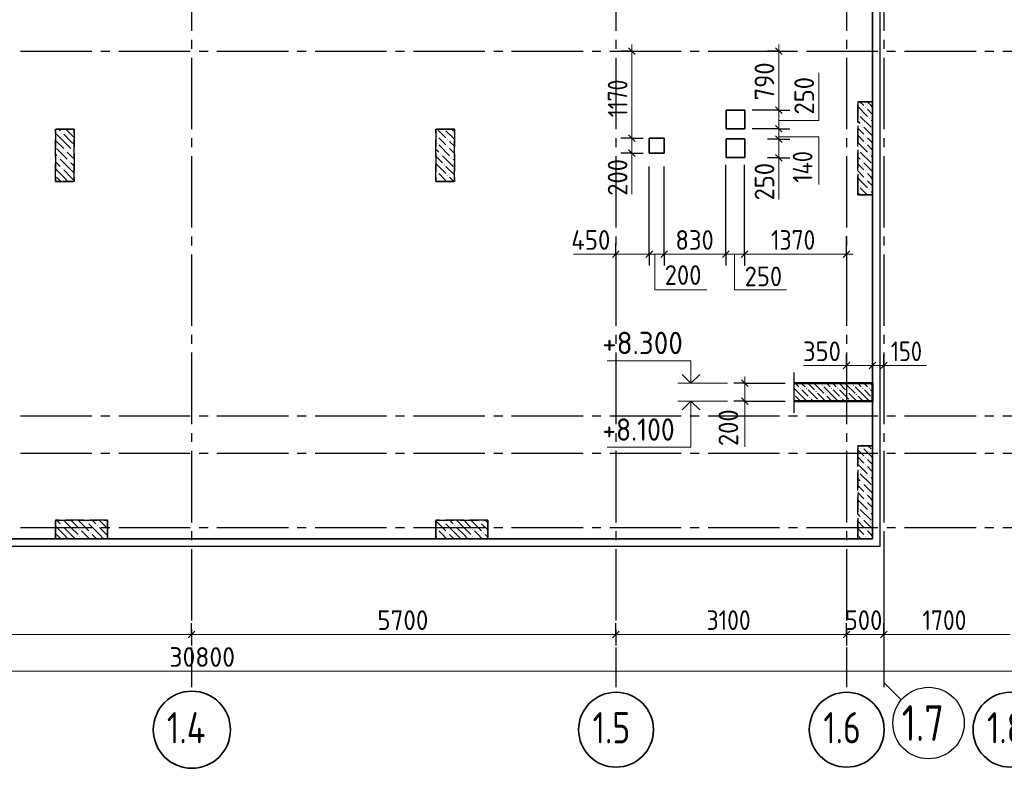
# Model space of a CAD drawing. Header units: millimetres. Extents: x 0 to 67289, y 0 to 35640.
# Tile 6 of 11: x 22204 to 35435, y 7229 to 17284. Entities that reach past the tile are written whole.
import ezdxf

# ---------------------------------------------------------------- set-up
doc = ezdxf.new("R2010")
doc.units = ezdxf.units.MM
doc.linetypes.add('______2', pattern=[324, 240, -84])
doc.linetypes.add('______5', pattern=[1320, 960, -120, 120, -120])
for name, color, linetype, lineweight in [('Standard', 7, 'Continuous', 25), ('ЖБ Перекрытие верхний уровень', 7, 'Continuous', 35), ('ЖБ Пилон', 7, 'Continuous', 35), ('Общий01', 7, 'Continuous', 13), ('Примечания', 7, 'Continuous', 13), ('Размерная линия_ общее', 7, 'Continuous', 13)]:
    doc.layers.add(name, color=color, linetype=linetype, lineweight=lineweight)
doc.layers.add('Оси', color=7, linetype='______5', true_color=0x656565)
doc.styles.add('ISOCPEUR', font='txt')

msp = doc.modelspace()

# ---------------------------------------------------------------- hatches: boundary and pattern name
at = {"layer": 'ЖБ Пилон', "linetype": 'Continuous', "lineweight": -3, "transparency": 33554687}
for points in [[(33471, 16009), (33476, 16014), (33480, 16009), (33476, 16005)], [(33471, 16009), (33476, 16014), (33480, 16009), (33476, 16005)], [(33567, 16105), (33572, 16110), (33576, 16105), (33572, 16101)], [(33567, 16105), (33572, 16110), (33576, 16105), (33572, 16101)], [(33615, 15961), (33620, 15966), (33624, 15961), (33620, 15956)], [(33615, 15961), (33620, 15966), (33624, 15961), (33620, 15956)], [(22767, 15769), (22772, 15774), (22776, 15769), (22772, 15765)], [(33519, 15865), (33524, 15870), (33528, 15865), (33524, 15861)], [(33519, 15865), (33524, 15870), (33528, 15865), (33524, 15861)], [(33663, 15817), (33665, 15819), (33665, 15815)], [(33663, 15817), (33665, 15819), (33665, 15815)], [(27807, 15721), (27812, 15726), (27816, 15721), (27812, 15716)], [(27807, 15625), (27812, 15630), (27816, 15625), (27812, 15621)], [(27951, 15673), (27956, 15678), (27960, 15673), (27956, 15668)], [(33567, 15721), (33572, 15726), (33576, 15721), (33572, 15716)], [(33567, 15721), (33572, 15726), (33576, 15721), (33572, 15716)], [(33567, 15625), (33572, 15630), (33576, 15625), (33572, 15621)], [(33567, 15625), (33572, 15630), (33576, 15625), (33572, 15621)], [(22815, 15529), (22820, 15534), (22824, 15529), (22820, 15525)], [(22911, 15529), (22916, 15534), (22920, 15529), (22916, 15525)], [(27855, 15481), (27860, 15486), (27864, 15481), (27860, 15476)], [(27951, 15577), (27956, 15582), (27960, 15577), (27956, 15572)], [(33471, 15529), (33476, 15534), (33480, 15529), (33476, 15525)], [(33471, 15529), (33476, 15534), (33480, 15529), (33476, 15525)], [(33615, 15481), (33620, 15486), (33624, 15481), (33620, 15476)], [(33615, 15481), (33620, 15486), (33624, 15481), (33620, 15476)], [(22719, 15433), (22724, 15438), (22728, 15433), (22724, 15428)], [(22863, 15385), (22868, 15390), (22872, 15385), (22868, 15381)], [(27999, 15433), (28004, 15438), (28008, 15433), (28004, 15428)], [(33519, 15385), (33524, 15390), (33528, 15385), (33524, 15381)], [(33519, 15385), (33524, 15390), (33528, 15385), (33524, 15381)], [(22767, 15289), (22772, 15294), (22776, 15289), (22772, 15285)], [(27807, 15241), (27812, 15246), (27816, 15241), (27812, 15236)], [(27903, 15337), (27908, 15342), (27912, 15337), (27908, 15332)], [(33567, 15241), (33572, 15246), (33576, 15241), (33572, 15236)], [(33567, 15241), (33572, 15246), (33576, 15241), (33572, 15236)], [(33663, 15337), (33665, 15339), (33665, 15335)], [(33663, 15337), (33665, 15339), (33665, 15335)], [(27807, 15145), (27812, 15150), (27816, 15145), (27812, 15141)], [(27951, 15193), (27956, 15198), (27960, 15193), (27956, 15188)], [(33567, 15145), (33572, 15150), (33576, 15145), (33572, 15141)], [(33567, 15145), (33572, 15150), (33576, 15145), (33572, 15141)], [(33471, 15049), (33476, 15054), (33480, 15049), (33476, 15045)], [(33471, 15049), (33476, 15054), (33480, 15049), (33476, 15045)], [(33615, 15001), (33620, 15006), (33624, 15001), (33620, 14996)], [(33615, 15001), (33620, 15006), (33624, 15001), (33620, 14996)], [(33519, 11545), (33524, 11550), (33528, 11545), (33524, 11540)], [(33519, 11545), (33524, 11550), (33528, 11545), (33524, 11540)], [(33567, 11401), (33572, 11406), (33576, 11401), (33572, 11396)], [(33567, 11401), (33572, 11406), (33576, 11401), (33572, 11396)], [(33663, 11497), (33665, 11499), (33665, 11495)], [(33663, 11497), (33665, 11499), (33665, 11495)], [(33567, 11305), (33572, 11310), (33576, 11305), (33572, 11300)], [(33567, 11305), (33572, 11310), (33576, 11305), (33572, 11300)], [(33471, 11209), (33476, 11214), (33480, 11209), (33476, 11205)], [(33471, 11209), (33476, 11214), (33480, 11209), (33476, 11205)], [(33615, 11161), (33620, 11166), (33624, 11161), (33620, 11156)], [(33615, 11161), (33620, 11166), (33624, 11161), (33620, 11156)], [(33519, 11065), (33524, 11070), (33528, 11065), (33524, 11060)], [(33519, 11065), (33524, 11070), (33528, 11065), (33524, 11060)], [(33663, 11017), (33665, 11019), (33665, 11015)], [(33663, 11017), (33665, 11019), (33665, 11015)], [(33567, 10921), (33572, 10926), (33576, 10921), (33572, 10916)], [(33567, 10921), (33572, 10926), (33576, 10921), (33572, 10916)], [(33471, 10729), (33476, 10734), (33480, 10729), (33476, 10725)], [(33471, 10729), (33476, 10734), (33480, 10729), (33476, 10725)], [(33567, 10825), (33572, 10830), (33576, 10825), (33572, 10820)], [(33567, 10825), (33572, 10830), (33576, 10825), (33572, 10820)], [(33519, 10585), (33524, 10590), (33528, 10585), (33524, 10580)], [(33519, 10585), (33524, 10590), (33528, 10585), (33524, 10580)], [(33615, 10681), (33620, 10686), (33624, 10681), (33620, 10676)], [(33615, 10681), (33620, 10686), (33624, 10681), (33620, 10676)], [(22767, 10489), (22772, 10494), (22776, 10489), (22772, 10485)], [(23103, 10537), (23108, 10542), (23112, 10537), (23108, 10532)], [(23247, 10489), (23252, 10494), (23256, 10489), (23252, 10485)], [(27903, 10537), (27908, 10542), (27912, 10537), (27908, 10532)], [(28047, 10489), (28052, 10494), (28056, 10489), (28052, 10485)], [(28383, 10537), (28388, 10542), (28392, 10537), (28388, 10532)], [(33663, 10537), (33665, 10539), (33665, 10535)], [(33663, 10537), (33665, 10539), (33665, 10535)], [(23007, 10441), (23012, 10446), (23016, 10441), (23012, 10436)], [(23007, 10345), (23012, 10350), (23016, 10345), (23012, 10340)], [(23151, 10393), (23156, 10398), (23160, 10393), (23156, 10388)], [(27807, 10441), (27812, 10446), (27816, 10441), (27812, 10436)], [(27807, 10345), (27812, 10350), (27816, 10345), (27812, 10340)], [(27951, 10393), (27956, 10398), (27960, 10393), (27956, 10388)], [(28287, 10441), (28292, 10446), (28296, 10441), (28292, 10436)], [(28287, 10345), (28292, 10350), (28296, 10345), (28292, 10340)], [(28431, 10393), (28436, 10398), (28440, 10393), (28436, 10388)], [(33567, 10441), (33572, 10446), (33576, 10441), (33572, 10436)], [(33567, 10441), (33572, 10446), (33576, 10441), (33572, 10436)], [(33567, 10345), (33572, 10350), (33576, 10345), (33572, 10340)], [(33567, 10345), (33572, 10350), (33576, 10345), (33572, 10340)]]:
    msp.add_hatch(color=7, dxfattribs=at).paths.add_polyline_path(points, flags=16)
at = {"layer": 'Общий01', "linetype": 'Continuous', "lineweight": 13, "transparency": 33554687}
for points in [[(32694, 12324), (32686, 12332), (32694, 12340), (32702, 12332)], [(32778, 12324), (32770, 12332), (32778, 12340), (32786, 12332)], [(32988, 12366), (32980, 12374), (32988, 12382), (32996, 12374)], [(33114, 12324), (33106, 12332), (33114, 12340), (33122, 12332)], [(33198, 12324), (33190, 12332), (33198, 12340), (33206, 12332)], [(33408, 12366), (33400, 12374), (33408, 12382), (33416, 12374)], [(33534, 12324), (33526, 12332), (33534, 12340), (33542, 12332)], [(33618, 12324), (33610, 12332), (33618, 12340), (33626, 12332)], [(32610, 12240), (32609, 12241), (32609, 12255), (32610, 12256), (32618, 12248)], [(32820, 12198), (32812, 12206), (32820, 12214), (32828, 12206)], [(32904, 12282), (32896, 12290), (32904, 12298), (32912, 12290)], [(33030, 12240), (33022, 12248), (33030, 12256), (33038, 12248)], [(33240, 12198), (33232, 12206), (33240, 12214), (33248, 12206)], [(33324, 12282), (33316, 12290), (33324, 12298), (33332, 12290)], [(33450, 12240), (33442, 12248), (33450, 12256), (33458, 12248)], [(33660, 12198), (33652, 12206), (33660, 12214), (33665, 12208), (33665, 12203)], [(32942, 12160), (32938, 12164), (32946, 12172), (32954, 12164), (32950, 12160)], [(33362, 12160), (33358, 12164), (33366, 12172), (33374, 12164), (33370, 12160)]]:
    msp.add_hatch(color=7, dxfattribs=at).paths.add_polyline_path(points, flags=16)

# ---------------------------------------------------------------- linework, layer by layer
at = {"layer": 'Standard', "color": 254, "linetype": 'Continuous', "lineweight": -3, "true_color": 0xc4c4ff, "transparency": 33554687}
msp.add_lwpolyline([(8915, 10212), (33765, 10212), (33765, 32712), (8915, 32712), (8915, 10212)], dxfattribs=at)
at = {"layer": 'ЖБ Перекрытие верхний уровень', "color": 7, "linetype": 'Continuous', "lineweight": 35, "transparency": 33554687}
for p, q in [((33665, 10312), (33665, 22312)), ((31948, 16069), (31698, 16069)), ((31698, 16069), (31698, 15819)), ((31948, 15819), (31948, 16069)), ((31698, 15819), (31948, 15819)), ((30865, 15692), (30665, 15692)), ((30665, 15692), (30665, 15492)), ((30865, 15492), (30865, 15692)), ((31948, 15685), (31698, 15685)), ((31698, 15685), (31698, 15435)), ((31948, 15435), (31948, 15685)), ((30665, 15492), (30865, 15492)), ((31698, 15435), (31948, 15435)), ((15765, 10312), (33665, 10312))]:
    msp.add_line(p, q, dxfattribs=at)
at = {"layer": 'ЖБ Пилон', "color": 253, "linetype": '______2', "lineweight": -3, "true_color": 0xa0a0a0, "transparency": 33554687}
for p, q in [((33665, 16182), (33465, 16182)), ((33465, 16182), (33465, 14932)), ((33665, 16182), (33465, 16182)), ((33465, 16182), (33465, 14932)), ((33665, 14932), (33665, 16182)), ((33665, 14932), (33665, 16182)), ((22935, 15812), (22685, 15812)), ((22685, 15812), (22685, 15112)), ((22935, 15112), (22935, 15812)), ((28045, 15812), (27795, 15812)), ((27795, 15812), (27795, 15112)), ((28045, 15112), (28045, 15812)), ((22685, 15112), (22935, 15112)), ((27795, 15112), (28045, 15112)), ((33465, 14932), (33665, 14932)), ((33465, 14932), (33665, 14932)), ((33665, 11562), (33465, 11562)), ((33465, 11562), (33465, 10312)), ((33665, 11562), (33465, 11562)), ((33465, 11562), (33465, 10312)), ((33665, 10312), (33665, 11562)), ((33665, 10312), (33665, 11562)), ((23385, 10562), (22685, 10562)), ((22685, 10562), (22685, 10312)), ((23385, 10312), (23385, 10562)), ((28495, 10562), (27795, 10562)), ((27795, 10562), (27795, 10312)), ((28495, 10312), (28495, 10562)), ((22685, 10312), (23385, 10312)), ((27795, 10312), (28495, 10312)), ((33465, 10312), (33665, 10312)), ((33465, 10312), (33665, 10312))]:
    msp.add_line(p, q, dxfattribs=at)
at = {"layer": 'ЖБ Пилон', "color": 253, "linetype": '______2', "lineweight": -3, "true_color": 0xababab, "transparency": 33554687}
for p, q in [((33465, 14932), (33465, 16182)), ((33465, 16182), (33665, 16182)), ((33665, 16182), (33665, 14932)), ((22685, 15112), (22685, 15812)), ((22685, 15812), (22935, 15812)), ((22935, 15812), (22935, 15112)), ((27795, 15112), (27795, 15812)), ((27795, 15812), (28045, 15812)), ((28045, 15812), (28045, 15112)), ((22935, 15112), (22685, 15112)), ((28045, 15112), (27795, 15112)), ((33665, 14932), (33465, 14932)), ((33465, 10312), (33465, 11562)), ((33465, 11562), (33665, 11562)), ((33665, 11562), (33665, 10312)), ((22685, 10312), (22685, 10562)), ((22685, 10562), (23385, 10562)), ((23385, 10562), (23385, 10312)), ((27795, 10312), (27795, 10562)), ((27795, 10562), (28495, 10562)), ((28495, 10562), (28495, 10312))]:
    msp.add_line(p, q, dxfattribs=at)
at = {"layer": 'ЖБ Пилон', "color": 253, "linetype": 'Continuous', "lineweight": -3, "true_color": 0xa0a0a0, "transparency": 33554687}
for p, q in [((33494, 16182), (33548, 16129)), ((33494, 16182), (33548, 16129)), ((33644, 16129), (33596, 16177)), ((33644, 16129), (33596, 16177)), ((33465, 16116), (33596, 15985)), ((33465, 16116), (33596, 15985)), ((33596, 16081), (33665, 16012)), ((33596, 16081), (33665, 16012)), ((33665, 16108), (33644, 16129)), ((33665, 16108), (33644, 16129)), ((33500, 15889), (33465, 15924)), ((33500, 15889), (33465, 15924)), ((33500, 15985), (33644, 15841)), ((33500, 15985), (33644, 15841)), ((33644, 15937), (33665, 15916)), ((33644, 15937), (33665, 15916)), ((22796, 15649), (22685, 15760)), ((22729, 15812), (22748, 15793)), ((22796, 15745), (22892, 15649)), ((22892, 15745), (22824, 15812)), ((22892, 15745), (22935, 15702)), ((22920, 15812), (22935, 15798)), ((27816, 15812), (27932, 15697)), ((28045, 15680), (27932, 15793)), ((28009, 15812), (28028, 15793)), ((33465, 15828), (33548, 15745)), ((33465, 15828), (33548, 15745)), ((33548, 15841), (33665, 15724)), ((33548, 15841), (33665, 15724)), ((22700, 15649), (22796, 15553)), ((22796, 15649), (22892, 15553)), ((22892, 15649), (22935, 15606)), ((27884, 15649), (27836, 15697)), ((27932, 15601), (27884, 15649)), ((27980, 15649), (28045, 15584)), ((33465, 15732), (33548, 15649)), ((33465, 15732), (33548, 15649)), ((33465, 15636), (33596, 15505)), ((33465, 15636), (33596, 15505)), ((33644, 15649), (33596, 15697)), ((33644, 15649), (33596, 15697)), ((33665, 15628), (33644, 15649)), ((33665, 15628), (33644, 15649)), ((22700, 15553), (22844, 15409)), ((22892, 15457), (22844, 15505)), ((27795, 15546), (27836, 15505)), ((27836, 15601), (27980, 15457)), ((27980, 15553), (28045, 15488)), ((33500, 15505), (33644, 15361)), ((33500, 15505), (33644, 15361)), ((33596, 15601), (33665, 15532)), ((33596, 15601), (33665, 15532)), ((22685, 15472), (22700, 15457)), ((22685, 15376), (22748, 15313)), ((22892, 15265), (22748, 15409)), ((22935, 15414), (22892, 15457)), ((22892, 15361), (22935, 15318)), ((27795, 15450), (27884, 15361)), ((27795, 15354), (27932, 15217)), ((27884, 15457), (28028, 15313)), ((28045, 15392), (28028, 15409)), ((33500, 15409), (33465, 15444)), ((33500, 15409), (33465, 15444)), ((33465, 15348), (33548, 15265)), ((33465, 15348), (33548, 15265)), ((33548, 15361), (33665, 15244)), ((33548, 15361), (33665, 15244)), ((33644, 15457), (33665, 15436)), ((33644, 15457), (33665, 15436)), ((22796, 15169), (22685, 15280)), ((22796, 15265), (22892, 15169)), ((22892, 15265), (22935, 15222)), ((27884, 15169), (27836, 15217)), ((28045, 15200), (27932, 15313)), ((33465, 15252), (33548, 15169)), ((33465, 15252), (33548, 15169)), ((33644, 15169), (33596, 15217)), ((33644, 15169), (33596, 15217)), ((22700, 15169), (22756, 15112)), ((22796, 15169), (22852, 15112)), ((22892, 15169), (22935, 15126)), ((27836, 15121), (27844, 15112)), ((27932, 15121), (27884, 15169)), ((27980, 15169), (28036, 15112)), ((33465, 15156), (33596, 15025)), ((33465, 15156), (33596, 15025)), ((33596, 15121), (33665, 15052)), ((33596, 15121), (33665, 15052)), ((33665, 15148), (33644, 15169)), ((33665, 15148), (33644, 15169)), ((33496, 14932), (33465, 14964)), ((33496, 14932), (33465, 14964)), ((33500, 15025), (33592, 14932)), ((33500, 15025), (33592, 14932)), ((33644, 14977), (33665, 14956)), ((33644, 14977), (33665, 14956)), ((33548, 11521), (33665, 11404)), ((33548, 11521), (33665, 11404)), ((33602, 11562), (33644, 11521)), ((33602, 11562), (33644, 11521)), ((33465, 11508), (33548, 11425)), ((33465, 11508), (33548, 11425)), ((33465, 11412), (33548, 11329)), ((33465, 11412), (33548, 11329)), ((33465, 11316), (33596, 11185)), ((33465, 11316), (33596, 11185)), ((33644, 11329), (33596, 11377)), ((33644, 11329), (33596, 11377)), ((33596, 11281), (33665, 11212)), ((33596, 11281), (33665, 11212)), ((33665, 11308), (33644, 11329)), ((33665, 11308), (33644, 11329)), ((33500, 11089), (33465, 11124)), ((33500, 11089), (33465, 11124)), ((33500, 11185), (33644, 11041)), ((33500, 11185), (33644, 11041)), ((33644, 11137), (33665, 11116)), ((33644, 11137), (33665, 11116)), ((33465, 11028), (33548, 10945)), ((33465, 11028), (33548, 10945)), ((33548, 11041), (33665, 10924)), ((33548, 11041), (33665, 10924)), ((33465, 10932), (33548, 10849)), ((33465, 10932), (33548, 10849)), ((33644, 10849), (33596, 10897)), ((33644, 10849), (33596, 10897)), ((33665, 10828), (33644, 10849)), ((33665, 10828), (33644, 10849)), ((33465, 10836), (33596, 10705)), ((33465, 10836), (33596, 10705)), ((33596, 10801), (33665, 10732)), ((33596, 10801), (33665, 10732)), ((33500, 10609), (33465, 10644)), ((33500, 10609), (33465, 10644)), ((33500, 10705), (33644, 10561)), ((33500, 10705), (33644, 10561)), ((33644, 10657), (33665, 10636)), ((33644, 10657), (33665, 10636)), ((22796, 10369), (22685, 10480)), ((22698, 10562), (22748, 10513)), ((22892, 10465), (22794, 10562)), ((22796, 10465), (22892, 10369)), ((22892, 10561), (22988, 10465)), ((22892, 10465), (22988, 10369)), ((22988, 10561), (23132, 10417)), ((23082, 10562), (23084, 10561)), ((23276, 10369), (23132, 10513)), ((23178, 10562), (23228, 10513)), ((23372, 10465), (23274, 10562)), ((23276, 10465), (23372, 10369)), ((23372, 10561), (23385, 10548)), ((23372, 10465), (23385, 10452)), ((27795, 10554), (27932, 10417)), ((27882, 10562), (27884, 10561)), ((28076, 10369), (27932, 10513)), ((27978, 10562), (28028, 10513)), ((28172, 10465), (28074, 10562)), ((28076, 10465), (28172, 10369)), ((28172, 10561), (28268, 10465)), ((28172, 10465), (28268, 10369)), ((28268, 10561), (28412, 10417)), ((28362, 10562), (28364, 10561)), ((28495, 10430), (28412, 10513)), ((28458, 10562), (28495, 10526)), ((33465, 10548), (33548, 10465)), ((33465, 10548), (33548, 10465)), ((33548, 10561), (33665, 10444)), ((33548, 10561), (33665, 10444)), ((22700, 10369), (22756, 10312)), ((22796, 10369), (22852, 10312)), ((22892, 10369), (22948, 10312)), ((23084, 10369), (23036, 10417)), ((23036, 10321), (23044, 10312)), ((23132, 10321), (23084, 10369)), ((23180, 10369), (23236, 10312)), ((23276, 10369), (23332, 10312)), ((23372, 10369), (23385, 10356)), ((27884, 10369), (27836, 10417)), ((27836, 10321), (27844, 10312)), ((27932, 10321), (27884, 10369)), ((27980, 10369), (28036, 10312)), ((28076, 10369), (28132, 10312)), ((28172, 10369), (28228, 10312)), ((28364, 10369), (28316, 10417)), ((28316, 10321), (28324, 10312)), ((28412, 10321), (28364, 10369)), ((28460, 10369), (28495, 10334)), ((33465, 10452), (33548, 10369)), ((33465, 10452), (33548, 10369)), ((33465, 10356), (33508, 10312)), ((33465, 10356), (33508, 10312)), ((33644, 10369), (33596, 10417)), ((33644, 10369), (33596, 10417)), ((33596, 10321), (33604, 10312)), ((33596, 10321), (33604, 10312)), ((33665, 10348), (33644, 10369)), ((33665, 10348), (33644, 10369))]:
    msp.add_line(p, q, dxfattribs=at)
at = {"layer": 'Общий01', "color": 7, "linetype": 'Continuous', "lineweight": 35, "transparency": 33554687}
for p, q in [((31225, 12400), (31107, 12517)), ((31225, 12400), (31342, 12517)), ((31225, 12160), (31107, 12042)), ((31225, 12160), (31342, 12042))]:
    msp.add_line(p, q, dxfattribs=at)
at = {"layer": 'Общий01', "color": 7, "linetype": 'Continuous', "lineweight": 25, "transparency": 33554687}
msp.add_line((32609, 12544), (32609, 12004), dxfattribs=at)
at = {"layer": 'Общий01', "color": 7, "linetype": 'Continuous', "lineweight": 13, "transparency": 33554687}
for p, q in [((31715, 12400), (31049, 12400)), ((31715, 12400), (31049, 12400)), ((32715, 12227), (32609, 12333)), ((32626, 12400), (32673, 12353)), ((32715, 12395), (32710, 12400)), ((32757, 12353), (32715, 12395)), ((32715, 12311), (32799, 12227)), ((32794, 12400), (32883, 12311)), ((32799, 12311), (32925, 12185)), ((32883, 12395), (33009, 12269)), ((32962, 12400), (32967, 12395)), ((33135, 12227), (33009, 12353)), ((33046, 12400), (33093, 12353)), ((33135, 12395), (33130, 12400)), ((33177, 12353), (33135, 12395)), ((33135, 12311), (33219, 12227)), ((33214, 12400), (33303, 12311)), ((33219, 12311), (33345, 12185)), ((33303, 12395), (33429, 12269)), ((33382, 12400), (33387, 12395)), ((33555, 12227), (33429, 12353)), ((33466, 12400), (33513, 12353)), ((33555, 12395), (33550, 12400)), ((33597, 12353), (33555, 12395)), ((33555, 12311), (33639, 12227)), ((33634, 12400), (33665, 12369)), ((33639, 12311), (33665, 12285)), ((32631, 12227), (32698, 12160)), ((32715, 12227), (32782, 12160)), ((32866, 12160), (32841, 12185)), ((33034, 12160), (32925, 12269)), ((33051, 12227), (33118, 12160)), ((33135, 12227), (33202, 12160)), ((33286, 12160), (33261, 12185)), ((33454, 12160), (33345, 12269)), ((33471, 12227), (33538, 12160)), ((33555, 12227), (33622, 12160)), ((31715, 12160), (31049, 12160)), ((31715, 12160), (31084, 12160)), ((32614, 12160), (32609, 12165))]:
    msp.add_line(p, q, dxfattribs=at)
for points in [[(31225, 12400), (31225, 12700), (30098, 12700)], [(31225, 12160), (31225, 11543), (30098, 11543)]]:
    msp.add_lwpolyline(points, dxfattribs=at)
at = {"layer": 'Общий01', "color": 7, "linetype": 'Continuous', "lineweight": 50, "transparency": 33554687}
msp.add_lwpolyline([(32609, 12400), (33665, 12400), (33665, 12160), (32609, 12160)], dxfattribs=at)
at = {"layer": 'Оси', "color": 8, "linetype": '______5', "lineweight": -3, "transparency": 33554687}
for p, q in [((24515, 32612), (24515, 8317)), ((30215, 32612), (30215, 8317)), ((33315, 32612), (33315, 8317)), ((33815, 32612), (33815, 8317)), ((9015, 16862), (42963, 16862)), ((9015, 11962), (42963, 11962)), ((9015, 11462), (42963, 11462)), ((9015, 10462), (42963, 10462))]:
    msp.add_line(p, q, dxfattribs=at)
at = {"layer": 'Оси', "color": 7, "linetype": 'Continuous', "lineweight": 25, "transparency": 33554687}
msp.add_lwpolyline([(33815, 10382), (33815, 8382), (34050, 8147)], dxfattribs=at)
at = {"layer": 'Оси', "color": 7, "linetype": 'Continuous', "lineweight": 35, "transparency": 33554687}
for centre, radius in [((24518, 7747), 518), ((30218, 7747), 503), ((33318, 7747), 503), ((35518, 7747), 503)]:
    msp.add_circle(centre, radius, dxfattribs=at)
at = {"layer": 'Оси', "color": 7, "linetype": 'Continuous', "lineweight": 25, "transparency": 33554687}
msp.add_circle((34417, 7837), 480, dxfattribs=at)
at = {"layer": 'Примечания', "color": 7, "linetype": 'Continuous', "lineweight": 13, "transparency": 33554687}
for p, q in [((32944, 15930), (32944, 16570)), ((32404, 15930), (32944, 15930)), ((32404, 15709), (32944, 15709)), ((32944, 15709), (32944, 15069)), ((30431, 15512), (30431, 14942)), ((32404, 15429), (32404, 14869)), ((30215, 14133), (29645, 14133)), ((30738, 14133), (30738, 13656)), ((31808, 14133), (31808, 13656)), ((30738, 13656), (31438, 13656)), ((31808, 13656), (32508, 13656)), ((33415, 12638), (32738, 12638)), ((33715, 12638), (34391, 12638)), ((31949, 12160), (31949, 11548))]:
    msp.add_line(p, q, dxfattribs=at)
at = {"layer": 'Размерная линия_ общее', "color": 7, "linetype": 'Continuous', "lineweight": 13, "transparency": 33554687}
for p, q in [((30431, 16862), (30431, 16952)), ((32404, 16859), (32404, 16949)), ((30431, 15692), (30431, 16862)), ((32404, 16069), (32404, 16859)), ((32404, 15819), (32404, 16069)), ((32404, 15679), (32404, 15819)), ((30431, 15492), (30431, 15692)), ((32404, 15429), (32404, 15679)), ((30431, 15492), (30431, 15402)), ((32404, 15429), (32404, 15339)), ((30215, 14133), (30125, 14133)), ((30215, 14133), (30665, 14133)), ((30665, 14133), (30865, 14133)), ((30865, 14133), (31695, 14133)), ((31695, 14133), (31945, 14133)), ((31945, 14133), (33315, 14133)), ((33315, 14133), (33405, 14133)), ((33315, 12638), (33225, 12638)), ((33315, 12638), (33665, 12638)), ((33665, 12638), (33815, 12638)), ((33815, 12638), (33905, 12638)), ((31949, 12400), (31949, 12490)), ((31949, 12400), (31949, 12160)), ((31949, 12160), (31949, 12070)), ((18515, 9027), (24515, 9027)), ((24515, 9027), (30215, 9027)), ((30215, 9027), (33315, 9027)), ((33315, 9027), (33815, 9027)), ((33815, 9027), (35515, 9027)), ((9265, 8532), (40065, 8532))]:
    msp.add_line(p, q, dxfattribs=at)
at = {"layer": 'Размерная линия_ общее', "color": 253, "linetype": 'Continuous', "lineweight": -3, "true_color": 0xa0a0a0, "transparency": 33554687}
for p, q in [((30431, 16862), (30281, 16862)), ((30431, 16862), (30581, 16862)), ((30431, 16862), (30431, 16862)), ((32404, 16859), (32254, 16859)), ((32404, 16859), (32554, 16859)), ((32404, 16859), (32404, 16859)), ((32404, 16069), (32254, 16069)), ((32404, 16069), (32554, 16069)), ((32404, 15819), (32254, 15819)), ((32404, 15819), (32554, 15819)), ((30431, 15692), (30281, 15692)), ((30431, 15692), (30581, 15692)), ((30431, 15692), (30565, 15692)), ((32404, 15679), (32254, 15679)), ((32404, 15679), (32554, 15679)), ((32404, 15679), (32404, 15679)), ((30431, 15492), (30281, 15492)), ((30431, 15492), (30581, 15492)), ((30431, 15492), (30565, 15492)), ((32404, 15429), (32254, 15429)), ((32404, 15429), (32554, 15429)), ((32404, 15429), (32404, 15429)), ((33315, 14133), (33315, 14377)), ((30215, 14133), (30215, 14283)), ((30665, 14133), (30665, 14283)), ((30865, 14133), (30865, 14283)), ((31695, 14133), (31695, 14283)), ((31945, 14133), (31945, 14283)), ((33315, 14133), (33315, 14283)), ((30215, 14133), (30215, 13983)), ((30215, 14133), (30215, 14133)), ((30665, 14133), (30665, 13983)), ((30865, 14133), (30865, 13983)), ((31695, 14133), (31695, 13983)), ((31945, 14133), (31945, 13983)), ((33315, 14133), (33315, 13983)), ((33315, 12638), (33315, 12788)), ((33665, 12638), (33665, 12788)), ((33815, 12638), (33815, 12788)), ((33315, 12638), (33315, 12488)), ((33665, 12638), (33665, 12488)), ((33815, 12638), (33815, 12488)), ((31949, 12400), (31799, 12400)), ((31949, 12400), (32099, 12400)), ((31949, 12400), (32489, 12400)), ((31949, 12160), (31799, 12160)), ((31949, 12160), (32099, 12160)), ((24515, 9027), (24515, 9177)), ((30215, 9027), (30215, 9177)), ((33315, 9027), (33315, 9177)), ((33815, 9027), (33815, 9177)), ((24515, 9027), (24515, 8877)), ((30215, 9027), (30215, 8877)), ((33315, 9027), (33315, 8877)), ((33815, 9027), (33815, 8877))]:
    msp.add_line(p, q, dxfattribs=at)
at = {"layer": 'Размерная линия_ общее', "color": 7, "linetype": 'Continuous', "lineweight": 25, "transparency": 33554687}
for p, q in [((30476, 16817), (30386, 16907)), ((32449, 16814), (32359, 16904)), ((32449, 16024), (32359, 16114)), ((32449, 15774), (32359, 15864)), ((30476, 15647), (30386, 15737)), ((32449, 15634), (32359, 15724)), ((30476, 15447), (30386, 15537)), ((32449, 15384), (32359, 15474)), ((30170, 14088), (30260, 14178)), ((30620, 14088), (30710, 14178)), ((30820, 14088), (30910, 14178)), ((31650, 14088), (31740, 14178)), ((31900, 14088), (31990, 14178)), ((33270, 14088), (33360, 14178)), ((33270, 12593), (33360, 12683)), ((33620, 12593), (33710, 12683)), ((33770, 12593), (33860, 12683)), ((31904, 12445), (31994, 12355)), ((31904, 12205), (31994, 12115)), ((24470, 8982), (24560, 9072)), ((30170, 8982), (30260, 9072)), ((33270, 8982), (33360, 9072)), ((33770, 8982), (33860, 9072))]:
    msp.add_line(p, q, dxfattribs=at)
at = {"layer": 'Размерная линия_ общее', "color": 253, "linetype": 'Continuous', "lineweight": -3, "true_color": 0xa0a0a0, "transparency": 33554687}
for points in [[(32404, 16069), (32384, 16069), (32384, 16069), (32048, 16069)], [(32404, 15819), (32384, 15819), (32384, 15819), (32048, 15819)], [(30665, 14133), (30665, 14153), (30665, 14153), (30665, 14153), (30665, 14153), (30665, 15277), (30665, 15277), (30665, 15312)], [(30865, 14133), (30865, 14153), (30865, 14153), (30865, 14153), (30865, 14153), (30865, 15312)], [(31695, 14133), (31695, 14153), (31695, 14153), (31695, 15335)], [(31945, 14133), (31945, 14153), (31945, 14153), (31945, 15335)], [(31949, 12160), (32391, 12160), (32391, 12160), (32489, 12160)]]:
    msp.add_lwpolyline(points, dxfattribs=at)

# ---------------------------------------------------------------- texts
at = {"layer": 'Общий01', "color": 7, "linetype": 'Continuous', "lineweight": 25, "transparency": 33554687, "char_height": 300, "attachment_point": 7, "style": 'ISOCPEUR'}
for s, insert, width in [('\\W0.95;+8.300', (30031, 12792), 1281.44), ('\\W0.90;+8.100', (30033, 11629), 1214.13)]:
    msp.add_mtext(s, dxfattribs=dict(at, insert=insert, width=width))
at = {"layer": 'Оси', "color": 7, "linetype": 'Continuous', "lineweight": 35, "transparency": 33554687, "attachment_point": 7, "style": 'ISOCPEUR'}
for s, insert, char_height, width in [('\\W0.79;1.7', (34057, 7597), 480, 908.91), ('\\W0.80;1.4', (24182, 7564), 420, 839.6), ('\\W0.79;1.5', (29903, 7564), 420, 795.31), ('\\W0.79;1.6', (33003, 7564), 420, 795.29), ('\\W0.79;1.8', (35203, 7564), 420, 795.3)]:
    msp.add_mtext(s, dxfattribs=dict(at, insert=insert, char_height=char_height, width=width))
at = {"layer": 'Размерная линия_ общее', "color": 7, "linetype": 'Continuous', "lineweight": 25, "transparency": 33554687, "char_height": 264, "attachment_point": 7, "rotation": 90, "style": 'ISOCPEUR'}
for s, insert, width in [('\\W0.91;790', (32344, 16200), 674.39), ('\\W0.80;1170', (30371, 15974), 738.86), ('\\W0.91;250', (32878, 16010), 674.39), ('\\W0.83;140', (32857, 15095), 637.71), ('\\W0.91;200', (30371, 14919), 674.39), ('\\W0.91;250', (32344, 14856), 674.38), ('\\W0.91;200', (31859, 11557), 674.39)]:
    msp.add_mtext(s, dxfattribs=dict(at, insert=insert, width=width))
at = {"layer": 'Размерная линия_ общее', "color": 7, "linetype": 'Continuous', "lineweight": 25, "transparency": 33554687, "char_height": 264, "attachment_point": 7, "style": 'ISOCPEUR'}
for s, insert, width in [('\\W0.92;450', (29616, 14193), 701.33), ('\\W0.91;830', (31016, 14193), 674.38), ('\\W0.87;1370', (32300, 14193), 800.3), ('\\W0.91;200', (30872, 13722), 674.38), ('\\W0.91;250', (31946, 13704), 674.38), ('\\W0.91;350', (32730, 12698), 674.39), ('\\W0.83;150', (33910, 12698), 610.29), ('\\W0.93;5700', (27009, 9087), 861.71), ('\\W0.87;3100', (31435, 9087), 800.28), ('\\W0.91;500', (33292, 9087), 674.39), ('\\W0.87;1700', (34335, 9087), 800.3), ('\\W0.95;30800', (24216, 8592), 1048.03)]:
    msp.add_mtext(s, dxfattribs=dict(at, insert=insert, width=width))

doc.saveas('drawing.dxf')
